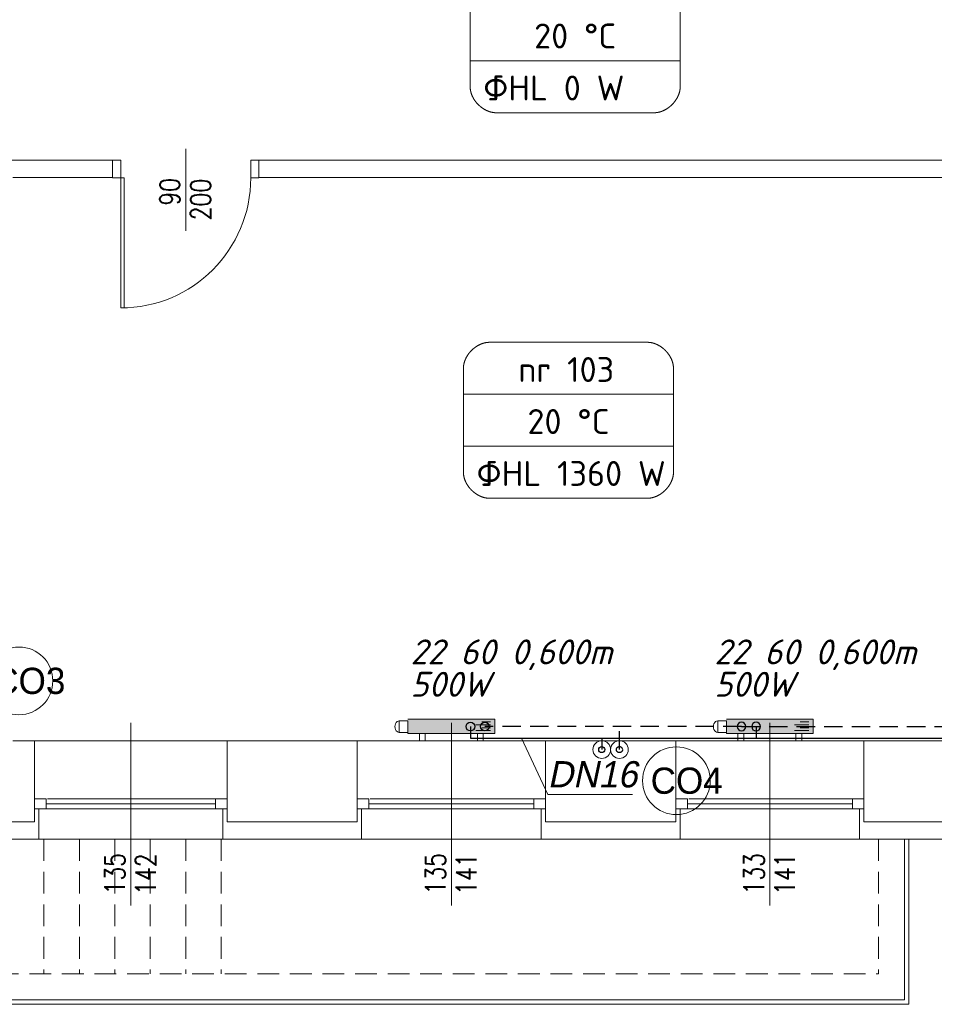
# Model space of a CAD drawing. Header units: millimetres. Extents: x 12823 to 36134, y -75536 to -5600.
# Tile 17 of 26: x 33959 to 34591, y -75419 to -74739. Entities that reach past the tile are written whole.
import ezdxf

# ---------------------------------------------------------------- set-up
doc = ezdxf.new("R2010")
doc.units = ezdxf.units.MM
for name, pattern in [('CHSW', [0]), ('DASHED', [19.05, 12.7, -6.35]), ('HIDDEN', [0.375, 0.25, -0.125])]:
    doc.linetypes.add(name, pattern=pattern)
doc.layers.get('0').update_dxf_attribs({"lineweight": 0})
doc.layers.add('F_SAN_Grzejniki CO na rzucie', color=16, linetype='Continuous')
doc.layers.add('SAN_Piony CO na rzucie', color=8, linetype='Continuous')
for name, color, linetype, lineweight in [('SAN_Armatura CO na rozwinięciu', 7, 'Continuous', 13), ('SAN_Armatura CO na rzucie', 7, 'Continuous', 20), ('SAN_Etykiety pomieszczeń na rzucie', 112, 'Continuous', 15), ('SAN_Grzejniki CO na rzucie', 16, 'Continuous', 13), ('SAN_Przewody powrotne CO na rzucie', 150, 'DASHED', 30), ('SAN_Przewody zasilające CO na rzucie', 12, 'Continuous', 30), ('TK-podklad', 252, 'Continuous', 13)]:
    doc.layers.add(name, color=color, linetype=linetype, lineweight=lineweight)
doc.styles.add('Etykiety pomieszczeń na rzucie', font='ISOCPEUR')
doc.styles.add('ETYKIETY_PRZEWODOW_NA_RZUCIE', font='txt', dxfattribs={"oblique": 12, "height": 200})
doc.styles.add('Grzejniki CO na rzucie', font='isocpeui.ttf')
doc.styles.add('GRZEJNIKI_NA_RZUCIE', font='txt', dxfattribs={"oblique": 12, "height": 200})
doc.styles.add('SIMPLEX', font='simplex.shx')

# ---------------------------------------------------------------- blocks, each defined once
blk = doc.blocks.new('G$C44078408')
at = {"layer": 'TK-podklad', "linetype": 'Continuous'}
for p, q in [((1179.45, 640.67), (1179.45, 697.2)), ((1179.45, 640.67), (1179.45, 697.2)), ((942.95, 689.41), (1128.95, 689.41)), ((1128.95, 689.41), (1128.95, 677.2)), ((1229.95, 689.41), (1799.95, 689.41)), ((1229.95, 689.41), (1229.95, 677.2)), ((1059.95, 677.41), (1128.95, 677.41)), ((1134.5, 677.2), (1134.5, 587.3)), ((1134.5, 677.2), (1136.96, 677.2)), ((1134.5, 677.2), (1134.5, 587.3)), ((1134.5, 677.2), (1136.96, 677.2)), ((1136.96, 677.2), (1136.96, 587.33)), ((1136.96, 677.2), (1136.96, 587.33)), ((1229.95, 677.41), (1745.95, 677.41)), ((1141.45, 174.57), (1141.45, 300.75)), ((1362.95, 174.57), (1362.95, 300.75)), ((1582.95, 174.57), (1582.95, 300.75)), ((1141.45, 174.57), (1141.45, 297.55)), ((1362.95, 174.57), (1362.95, 297.55)), ((1582.95, 174.57), (1582.95, 297.55)), ((1059.95, 288.4), (1074.95, 288.4)), ((1074.95, 288.4), (1074.95, 232.4)), ((1207.95, 288.4), (1207.95, 232.4)), ((1207.95, 288.4), (1297.95, 288.4)), ((1297.95, 288.4), (1297.95, 232.4)), ((1427.95, 288.4), (1427.95, 232.4)), ((1427.95, 288.4), (1517.95, 288.4)), ((1517.95, 288.4), (1517.95, 232.4)), ((1647.95, 288.4), (1647.95, 232.4)), ((1647.95, 288.4), (1726.95, 288.4)), ((1082.95, 244.9), (1199.95, 244.9)), ((1083.95, 248.4), (1199.95, 248.4)), ((1305.95, 244.9), (1419.95, 244.9)), ((1306.95, 248.4), (1419.95, 248.4)), ((1525.95, 244.9), (1639.95, 244.9)), ((1526.95, 248.4), (1639.95, 248.4)), ((1082.95, 241.4), (1199.95, 241.4)), ((1305.95, 241.4), (1419.95, 241.4)), ((1525.95, 241.4), (1639.95, 241.4)), ((982.95, 232.4), (1074.95, 232.4)), ((1207.95, 232.4), (1297.95, 232.4)), ((1427.95, 232.4), (1517.95, 232.4)), ((1647.95, 232.4), (1726.95, 232.4))]:
    blk.add_line(p, q, dxfattribs=at)
at = {"layer": 'TK-podklad', "ltscale": 22}
for p, q in [((1074.95, 288.4), (1207.95, 288.4)), ((1297.95, 288.4), (1427.95, 288.4)), ((1517.95, 288.4), (1647.95, 288.4)), ((1077.95, 220.4), (1077.95, 241.4)), ((1204.95, 220.4), (1204.95, 241.4)), ((1300.95, 220.4), (1300.95, 241.4)), ((1424.95, 220.4), (1424.95, 241.4)), ((1520.95, 220.4), (1520.95, 241.4)), ((1644.95, 220.4), (1644.95, 241.4)), ((979.95, 220.4), (1077.95, 220.4)), ((1077.95, 220.4), (1204.95, 220.4)), ((1204.95, 220.4), (1300.95, 220.4)), ((1300.95, 220.4), (1424.95, 220.4)), ((1424.95, 220.4), (1520.95, 220.4)), ((1520.95, 220.4), (1644.95, 220.4)), ((1644.95, 220.4), (1729.95, 220.4)), ((1675.95, 220.4), (1675.95, 109.4)), ((1678.95, 220.4), (1678.95, 106.4)), ((879.95, 109.4), (1675.95, 109.4)), ((876.95, 106.4), (1678.95, 106.4))]:
    blk.add_line(p, q, dxfattribs=at)
at = {"layer": 'TK-podklad', "linetype": 'HIDDEN', "ltscale": 60}
for p, q in [((1081.45, 220.4), (1081.45, 127.4)), ((1105.95, 220.4), (1105.95, 127.4)), ((1130.45, 220.4), (1130.45, 127.4)), ((1154.95, 220.4), (1154.95, 127.4)), ((1179.45, 220.4), (1179.45, 127.4)), ((1203.95, 220.4), (1203.95, 127.4)), ((1657.95, 220.4), (1657.95, 127.4)), ((958.95, 127.4), (1657.95, 127.4))]:
    blk.add_line(p, q, dxfattribs=at)
at = {"layer": 'TK-podklad', "linetype": 'Continuous'}
for points in [[(1134.5, 689.41), (1134.5, 677.2), (1128.95, 677.2), (1128.95, 689.41)], [(1134.5, 689.41), (1134.5, 677.2), (1128.95, 677.2), (1128.95, 689.41)], [(1229.95, 689.41), (1229.95, 677.2), (1224.4, 677.2), (1224.4, 689.41)], [(1229.95, 689.41), (1229.95, 677.2), (1224.4, 677.2), (1224.4, 689.41)], [(1082.95, 241.4), (1074.95, 241.4), (1074.95, 248.4), (1082.95, 248.4)], [(1207.95, 241.4), (1199.95, 241.4), (1199.95, 248.4), (1207.95, 248.4)], [(1305.95, 241.4), (1297.95, 241.4), (1297.95, 248.4), (1305.95, 248.4)], [(1427.95, 241.4), (1419.95, 241.4), (1419.95, 248.4), (1427.95, 248.4)], [(1525.95, 241.4), (1517.95, 241.4), (1517.95, 248.4), (1525.95, 248.4)], [(1647.95, 241.4), (1639.95, 241.4), (1639.95, 248.4), (1647.95, 248.4)]]:
    blk.add_lwpolyline(points, close=True, dxfattribs=at)
blk.add_arc((1134.5, 677.2), 89.9, 270, 0, dxfattribs=at)
blk.add_arc((1134.5, 677.2), 89.9, 270, 0, dxfattribs=at)
at = {"layer": 'TK-podklad', "linetype": 'Continuous', "style": 'SIMPLEX', "width": 0.8}
for s, p in [('90', (1175.44, 657.93)), ('200', (1196.8, 647.76)), ('200', (1196.8, 647.76)), ('135', (1137.44, 182.18)), ('142', (1158.8, 181.93)), ('135', (1358.94, 182.18)), ('141', (1380.3, 181.93)), ('133', (1578.94, 182.18)), ('141', (1600.3, 181.93))]:
    blk.add_text(s, height=13.984, rotation=90, dxfattribs=at).set_placement(p)
blk = doc.blocks.new('VERTPIPECOSUPPLY_P')
at = {"layer": 'SAN_Przewody zasilające CO na rzucie', "lineweight": 30}
blk.add_circle((0, 0), 30, dxfattribs=at)
blk = doc.blocks.new('VERTPIPECORETURN_P')
at = {"layer": 'SAN_Przewody powrotne CO na rzucie', "linetype": 'Continuous', "lineweight": 30}
blk.add_circle((0, 0), 30, dxfattribs=at)
blk = doc.blocks.new('PLYVK_P_ALH_RIGHT_P_60_5_40_30_10')
at = {"ltscale": 22}
for p, q in [((-400, -50), (-400, -110)), ((-400, -150), (200, -150))]:
    blk.add_line(p, q, dxfattribs=at)
at = {"layer": 'F_SAN_Grzejniki CO na rzucie'}
blk.add_solid([(-400, -150), (200, -150), (-400, -50), (200, -50)], dxfattribs=at)
at = {"layer": 'SAN_Grzejniki CO na rzucie', "color": 9}
for p, q in [((170, -70), (70, -70)), ((170, -110), (70, -110)), ((170, -90), (110, -90)), ((170, -130), (110, -130))]:
    blk.add_line(p, q, dxfattribs=at)
at = {"layer": 'SAN_Grzejniki CO na rzucie'}
for points in [[(-320, -50), (-320, 0), (-280, 0), (-280, -50)], [(80, -50), (80, 0), (120, 0), (120, -50)], [(-400, -150), (200, -150), (200, -50), (-400, -50), (-400, -110)]]:
    blk.add_lwpolyline(points, dxfattribs=at)
blk = doc.blocks.new('ZTGRZVK_P_V')
at = {"layer": 'SAN_Armatura CO na rozwinięciu'}
blk.add_lwpolyline([(-50, 40), (-110, 40), (-110, -40), (-50, -40), (-50, 40)], dxfattribs=at)
blk.add_ellipse((-110, 0), major_axis=(0, 40), ratio=0.75, start_param=0, end_param=3.141593, dxfattribs=at)

msp = doc.modelspace()

# ---------------------------------------------------------------- linework, layer by layer
at = {"layer": 'SAN_Etykiety pomieszczeń na rzucie'}
for points in [[(34270.1, -74767.14), (34270.1, -74731.24), (34415.2, -74731.24), (34415.2, -74767.14), (34270.1, -74767.14)], [(34265.46, -75033.39), (34265.46, -74997.49), (34410.56, -74997.49), (34410.56, -75033.39), (34265.46, -75033.39)]]:
    msp.add_lwpolyline(points, dxfattribs=at)
for points in [[(34270.1, -74767.14), (34270.1, -74767.19), (34270.1, -74767.25), (34270.1, -74767.32), (34270.1, -74767.39), (34270.1, -74767.48), (34270.1, -74767.57), (34270.1, -74767.66), (34270.1, -74767.77), (34270.1, -74767.87), (34270.1, -74767.99), (34270.1, -74768.11), (34270.1, -74768.24), (34270.1, -74768.38), (34270.1, -74768.52), (34270.1, -74768.66), (34270.1, -74768.81), (34270.1, -74768.97), (34270.1, -74769.13), (34270.1, -74769.3), (34270.1, -74769.47), (34270.1, -74769.65), (34270.1, -74769.83), (34270.1, -74770.02), (34270.1, -74770.21), (34270.1, -74770.4), (34270.1, -74770.6), (34270.1, -74770.8), (34270.1, -74771.01), (34270.1, -74771.22), (34270.1, -74771.43), (34270.1, -74771.65), (34270.1, -74771.87), (34270.1, -74772.09), (34270.1, -74772.31), (34270.1, -74772.54), (34270.1, -74772.77), (34270.1, -74773), (34270.1, -74773.23), (34270.1, -74773.47), (34270.1, -74773.71), (34270.1, -74773.95), (34270.1, -74774.19), (34270.1, -74774.43), (34270.1, -74774.67), (34270.1, -74774.91), (34270.1, -74775.16), (34270.1, -74775.4), (34270.1, -74775.65), (34270.1, -74775.9), (34270.1, -74776.14), (34270.1, -74776.39), (34270.1, -74776.63), (34270.1, -74776.88), (34270.1, -74777.12), (34270.1, -74777.37), (34270.1, -74777.61), (34270.1, -74777.85), (34270.1, -74778.1), (34270.1, -74778.34), (34270.1, -74778.57), (34270.1, -74778.81), (34270.1, -74779.05), (34270.1, -74779.28), (34270.1, -74779.51), (34270.1, -74779.74), (34270.1, -74779.97), (34270.1, -74780.19), (34270.1, -74780.42), (34270.1, -74780.63), (34270.1, -74780.85), (34270.1, -74781.06), (34270.1, -74781.27), (34270.1, -74781.48), (34270.1, -74781.68), (34270.1, -74781.88), (34270.1, -74782.07), (34270.1, -74782.26), (34270.1, -74782.45), (34270.1, -74782.63), (34270.1, -74782.81), (34270.1, -74782.98), (34270.1, -74783.15), (34270.1, -74783.31), (34270.1, -74783.47), (34270.1, -74783.62), (34270.1, -74783.77), (34270.1, -74783.91), (34270.1, -74784.04), (34270.1, -74784.17), (34270.1, -74784.29), (34270.1, -74784.41), (34270.1, -74784.52), (34270.1, -74784.62), (34270.1, -74784.72), (34270.1, -74784.81), (34270.1, -74784.89), (34270.1, -74784.96), (34270.1, -74785.03), (34270.1, -74785.09), (34270.1, -74785.14), (34270.1, -74785.41), (34270.11, -74785.68), (34270.12, -74785.95), (34270.14, -74786.22), (34270.17, -74786.49), (34270.2, -74786.76), (34270.23, -74787.03), (34270.27, -74787.29), (34270.31, -74787.56), (34270.36, -74787.83), (34270.42, -74788.1), (34270.47, -74788.36), (34270.54, -74788.63), (34270.6, -74788.89), (34270.68, -74789.15), (34270.75, -74789.42), (34270.84, -74789.68), (34270.92, -74789.94), (34271.01, -74790.2), (34271.11, -74790.46), (34271.21, -74790.72), (34271.31, -74790.97), (34271.42, -74791.23), (34271.53, -74791.48), (34271.65, -74791.73), (34271.77, -74791.99), (34271.89, -74792.24), (34272.02, -74792.48), (34272.15, -74792.73), (34272.29, -74792.98), (34272.43, -74793.22), (34272.57, -74793.46), (34272.72, -74793.7), (34272.87, -74793.94), (34273.02, -74794.18), (34273.18, -74794.41), (34273.34, -74794.64), (34273.51, -74794.87), (34273.67, -74795.1), (34273.84, -74795.33), (34274.02, -74795.55), (34274.2, -74795.78), (34274.38, -74796), (34274.56, -74796.21), (34274.75, -74796.43), (34274.94, -74796.64), (34275.13, -74796.85), (34275.33, -74797.06), (34275.52, -74797.26), (34275.73, -74797.47), (34275.93, -74797.67), (34276.14, -74797.86), (34276.34, -74798.06), (34276.56, -74798.25), (34276.77, -74798.44), (34276.99, -74798.62), (34277.21, -74798.8), (34277.43, -74798.98), (34277.65, -74799.16), (34277.88, -74799.33), (34278.1, -74799.5), (34278.33, -74799.67), (34278.57, -74799.83), (34278.8, -74799.99), (34279.04, -74800.15), (34279.27, -74800.3), (34279.51, -74800.45), (34279.76, -74800.6), (34280, -74800.74), (34280.24, -74800.88), (34280.49, -74801.01), (34280.74, -74801.14), (34280.99, -74801.27), (34281.24, -74801.39), (34281.49, -74801.51), (34281.74, -74801.62), (34282, -74801.74), (34282.26, -74801.84), (34282.51, -74801.95), (34282.77, -74802.04), (34283.03, -74802.14), (34283.29, -74802.23), (34283.55, -74802.31), (34283.82, -74802.39), (34284.08, -74802.47), (34284.34, -74802.54), (34284.61, -74802.61), (34284.88, -74802.67), (34285.14, -74802.73), (34285.41, -74802.78), (34285.68, -74802.83), (34285.94, -74802.87), (34286.21, -74802.91), (34286.48, -74802.95), (34286.75, -74802.98), (34287.02, -74803), (34287.29, -74803.02), (34287.56, -74803.03), (34287.83, -74803.04), (34288.1, -74803.04), (34288.18, -74803.04), (34288.32, -74803.04), (34288.52, -74803.04), (34288.78, -74803.04), (34289.1, -74803.04), (34289.47, -74803.04), (34289.9, -74803.04), (34290.38, -74803.04), (34290.91, -74803.04), (34291.5, -74803.04), (34292.14, -74803.04), (34292.82, -74803.04), (34293.55, -74803.04), (34294.33, -74803.04), (34295.16, -74803.04), (34296.02, -74803.04), (34296.93, -74803.04), (34297.89, -74803.04), (34298.88, -74803.04), (34299.91, -74803.04), (34300.98, -74803.04), (34302.08, -74803.04), (34303.22, -74803.04), (34304.39, -74803.04), (34305.6, -74803.04), (34306.83, -74803.04), (34308.1, -74803.04), (34309.4, -74803.04), (34310.72, -74803.04), (34312.07, -74803.04), (34313.44, -74803.04), (34314.84, -74803.04), (34316.26, -74803.04), (34317.7, -74803.04), (34319.17, -74803.04), (34320.65, -74803.04), (34322.15, -74803.04), (34323.66, -74803.04), (34325.19, -74803.04), (34326.73, -74803.04), (34328.29, -74803.04), (34329.86, -74803.04), (34331.43, -74803.04), (34333.02, -74803.04), (34334.61, -74803.04), (34336.21, -74803.04), (34337.82, -74803.04), (34339.43, -74803.04), (34341.04, -74803.04), (34342.65, -74803.04), (34344.26, -74803.04), (34345.87, -74803.04), (34347.48, -74803.04), (34349.09, -74803.04), (34350.69, -74803.04), (34352.28, -74803.04), (34353.87, -74803.04), (34355.44, -74803.04), (34357.01, -74803.04), (34358.57, -74803.04), (34360.11, -74803.04), (34361.64, -74803.04), (34363.15, -74803.04), (34364.65, -74803.04), (34366.13, -74803.04), (34367.6, -74803.04), (34369.04, -74803.04), (34370.46, -74803.04), (34371.86, -74803.04), (34373.23, -74803.04), (34374.58, -74803.04), (34375.9, -74803.04), (34377.2, -74803.04), (34378.47, -74803.04), (34379.7, -74803.04), (34380.91, -74803.04), (34382.08, -74803.04), (34383.22, -74803.04), (34384.33, -74803.04), (34385.39, -74803.04), (34386.42, -74803.04), (34387.41, -74803.04), (34388.37, -74803.04), (34389.28, -74803.04), (34390.14, -74803.04), (34390.97, -74803.04), (34391.75, -74803.04), (34392.48, -74803.04), (34393.16, -74803.04), (34393.8, -74803.04), (34394.39, -74803.04), (34394.92, -74803.04), (34395.4, -74803.04), (34395.83, -74803.04), (34396.2, -74803.04), (34396.52, -74803.04), (34396.78, -74803.04), (34396.98, -74803.04), (34397.12, -74803.04), (34397.2, -74803.04), (34397.47, -74803.04), (34397.74, -74803.03), (34398.01, -74803.02), (34398.28, -74803), (34398.55, -74802.97), (34398.82, -74802.95), (34399.09, -74802.91), (34399.36, -74802.87), (34399.62, -74802.83), (34399.89, -74802.78), (34400.16, -74802.73), (34400.42, -74802.67), (34400.69, -74802.6), (34400.96, -74802.54), (34401.22, -74802.46), (34401.48, -74802.39), (34401.75, -74802.31), (34402.01, -74802.22), (34402.27, -74802.13), (34402.53, -74802.03), (34402.79, -74801.93), (34403.04, -74801.83), (34403.3, -74801.72), (34403.56, -74801.61), (34403.81, -74801.49), (34404.06, -74801.37), (34404.31, -74801.25), (34404.56, -74801.12), (34404.81, -74800.99), (34405.06, -74800.85), (34405.3, -74800.71), (34405.55, -74800.57), (34405.79, -74800.42), (34406.03, -74800.27), (34406.26, -74800.12), (34406.5, -74799.96), (34406.73, -74799.8), (34406.97, -74799.64), (34407.2, -74799.47), (34407.42, -74799.3), (34407.65, -74799.12), (34407.87, -74798.95), (34408.09, -74798.76), (34408.31, -74798.58), (34408.53, -74798.39), (34408.74, -74798.2), (34408.96, -74798.01), (34409.16, -74797.82), (34409.37, -74797.62), (34409.58, -74797.42), (34409.78, -74797.21), (34409.97, -74797.01), (34410.17, -74796.8), (34410.36, -74796.59), (34410.55, -74796.37), (34410.74, -74796.15), (34410.92, -74795.94), (34411.1, -74795.71), (34411.28, -74795.49), (34411.46, -74795.27), (34411.63, -74795.04), (34411.8, -74794.81), (34411.96, -74794.58), (34412.12, -74794.34), (34412.28, -74794.11), (34412.43, -74793.87), (34412.58, -74793.63), (34412.73, -74793.39), (34412.87, -74793.14), (34413.01, -74792.9), (34413.15, -74792.65), (34413.28, -74792.4), (34413.41, -74792.15), (34413.53, -74791.9), (34413.65, -74791.65), (34413.77, -74791.4), (34413.88, -74791.14), (34413.99, -74790.89), (34414.09, -74790.63), (34414.19, -74790.37), (34414.29, -74790.11), (34414.38, -74789.85), (34414.46, -74789.59), (34414.55, -74789.32), (34414.62, -74789.06), (34414.7, -74788.8), (34414.76, -74788.53), (34414.83, -74788.27), (34414.89, -74788), (34414.94, -74787.73), (34414.99, -74787.46), (34415.03, -74787.2), (34415.07, -74786.93), (34415.11, -74786.66), (34415.13, -74786.39), (34415.16, -74786.12), (34415.18, -74785.85), (34415.19, -74785.58), (34415.2, -74785.31), (34415.2, -74785.04), (34415.2, -74784.99), (34415.2, -74784.93), (34415.2, -74784.86), (34415.2, -74784.79), (34415.2, -74784.71), (34415.2, -74784.62), (34415.2, -74784.52), (34415.2, -74784.42), (34415.2, -74784.31), (34415.2, -74784.19), (34415.2, -74784.07), (34415.2, -74783.94), (34415.2, -74783.81), (34415.2, -74783.67), (34415.2, -74783.53), (34415.2, -74783.37), (34415.2, -74783.22), (34415.2, -74783.06), (34415.2, -74782.89), (34415.2, -74782.72), (34415.2, -74782.54), (34415.2, -74782.36), (34415.2, -74782.18), (34415.2, -74781.99), (34415.2, -74781.79), (34415.2, -74781.6), (34415.2, -74781.4), (34415.2, -74781.19), (34415.2, -74780.98), (34415.2, -74780.77), (34415.2, -74780.56), (34415.2, -74780.34), (34415.2, -74780.12), (34415.2, -74779.9), (34415.2, -74779.67), (34415.2, -74779.44), (34415.2, -74779.21), (34415.2, -74778.98), (34415.2, -74778.75), (34415.2, -74778.51), (34415.2, -74778.27), (34415.2, -74778.03), (34415.2, -74777.79), (34415.2, -74777.55), (34415.2, -74777.31), (34415.2, -74777.07), (34415.2, -74776.82), (34415.2, -74776.58), (34415.2, -74776.34), (34415.2, -74776.09), (34415.2, -74775.85), (34415.2, -74775.6), (34415.2, -74775.36), (34415.2, -74775.11), (34415.2, -74774.87), (34415.2, -74774.63), (34415.2, -74774.39), (34415.2, -74774.15), (34415.2, -74773.91), (34415.2, -74773.67), (34415.2, -74773.44), (34415.2, -74773.2), (34415.2, -74772.97), (34415.2, -74772.74), (34415.2, -74772.51), (34415.2, -74772.29), (34415.2, -74772.06), (34415.2, -74771.84), (34415.2, -74771.63), (34415.2, -74771.41), (34415.2, -74771.2), (34415.2, -74770.99), (34415.2, -74770.79), (34415.2, -74770.59), (34415.2, -74770.39), (34415.2, -74770.19), (34415.2, -74770.01), (34415.2, -74769.82), (34415.2, -74769.64), (34415.2, -74769.46), (34415.2, -74769.29), (34415.2, -74769.13), (34415.2, -74768.96), (34415.2, -74768.81), (34415.2, -74768.66), (34415.2, -74768.51), (34415.2, -74768.37), (34415.2, -74768.24), (34415.2, -74768.11), (34415.2, -74767.99), (34415.2, -74767.87), (34415.2, -74767.76), (34415.2, -74767.66), (34415.2, -74767.56), (34415.2, -74767.48), (34415.2, -74767.39), (34415.2, -74767.32), (34415.2, -74767.25), (34415.2, -74767.19), (34415.2, -74767.14)], [(34265.46, -74997.49), (34265.46, -74997.44), (34265.46, -74997.38), (34265.46, -74997.31), (34265.46, -74997.24), (34265.46, -74997.16), (34265.46, -74997.07), (34265.46, -74996.97), (34265.46, -74996.87), (34265.46, -74996.76), (34265.46, -74996.64), (34265.46, -74996.52), (34265.46, -74996.39), (34265.46, -74996.26), (34265.46, -74996.12), (34265.46, -74995.97), (34265.46, -74995.82), (34265.46, -74995.66), (34265.46, -74995.5), (34265.46, -74995.33), (34265.46, -74995.16), (34265.46, -74994.98), (34265.46, -74994.8), (34265.46, -74994.62), (34265.46, -74994.43), (34265.46, -74994.23), (34265.46, -74994.03), (34265.46, -74993.83), (34265.46, -74993.62), (34265.46, -74993.41), (34265.46, -74993.2), (34265.46, -74992.99), (34265.46, -74992.77), (34265.46, -74992.55), (34265.46, -74992.32), (34265.46, -74992.09), (34265.46, -74991.86), (34265.46, -74991.63), (34265.46, -74991.4), (34265.46, -74991.16), (34265.46, -74990.93), (34265.46, -74990.69), (34265.46, -74990.45), (34265.46, -74990.21), (34265.46, -74989.96), (34265.46, -74989.72), (34265.46, -74989.48), (34265.46, -74989.23), (34265.46, -74988.99), (34265.46, -74988.74), (34265.46, -74988.49), (34265.46, -74988.25), (34265.46, -74988), (34265.46, -74987.76), (34265.46, -74987.51), (34265.46, -74987.27), (34265.46, -74987.02), (34265.46, -74986.78), (34265.46, -74986.54), (34265.46, -74986.3), (34265.46, -74986.06), (34265.46, -74985.82), (34265.46, -74985.59), (34265.46, -74985.35), (34265.46, -74985.12), (34265.46, -74984.89), (34265.46, -74984.67), (34265.46, -74984.44), (34265.46, -74984.22), (34265.46, -74984), (34265.46, -74983.78), (34265.46, -74983.57), (34265.46, -74983.36), (34265.46, -74983.16), (34265.46, -74982.95), (34265.46, -74982.76), (34265.46, -74982.56), (34265.46, -74982.37), (34265.46, -74982.18), (34265.46, -74982), (34265.46, -74981.83), (34265.46, -74981.65), (34265.46, -74981.49), (34265.46, -74981.32), (34265.46, -74981.17), (34265.46, -74981.02), (34265.46, -74980.87), (34265.46, -74980.73), (34265.46, -74980.59), (34265.46, -74980.47), (34265.46, -74980.34), (34265.46, -74980.23), (34265.46, -74980.12), (34265.46, -74980.01), (34265.46, -74979.92), (34265.46, -74979.83), (34265.46, -74979.75), (34265.46, -74979.67), (34265.46, -74979.6), (34265.46, -74979.55), (34265.46, -74979.49), (34265.46, -74979.22), (34265.47, -74978.95), (34265.48, -74978.68), (34265.5, -74978.41), (34265.52, -74978.15), (34265.55, -74977.88), (34265.59, -74977.61), (34265.62, -74977.34), (34265.67, -74977.07), (34265.72, -74976.81), (34265.77, -74976.54), (34265.83, -74976.27), (34265.89, -74976.01), (34265.96, -74975.74), (34266.03, -74975.48), (34266.11, -74975.22), (34266.19, -74974.96), (34266.28, -74974.69), (34266.37, -74974.43), (34266.46, -74974.18), (34266.56, -74973.92), (34266.67, -74973.66), (34266.78, -74973.41), (34266.89, -74973.15), (34267, -74972.9), (34267.12, -74972.65), (34267.25, -74972.4), (34267.38, -74972.15), (34267.51, -74971.9), (34267.64, -74971.66), (34267.78, -74971.41), (34267.93, -74971.17), (34268.07, -74970.93), (34268.22, -74970.69), (34268.38, -74970.46), (34268.54, -74970.22), (34268.7, -74969.99), (34268.86, -74969.76), (34269.03, -74969.53), (34269.2, -74969.3), (34269.37, -74969.08), (34269.55, -74968.86), (34269.73, -74968.64), (34269.92, -74968.42), (34270.1, -74968.21), (34270.29, -74967.99), (34270.49, -74967.78), (34270.68, -74967.58), (34270.88, -74967.37), (34271.08, -74967.17), (34271.29, -74966.97), (34271.49, -74966.77), (34271.7, -74966.58), (34271.91, -74966.39), (34272.13, -74966.2), (34272.34, -74966.01), (34272.56, -74965.83), (34272.78, -74965.65), (34273.01, -74965.48), (34273.23, -74965.3), (34273.46, -74965.13), (34273.69, -74964.97), (34273.92, -74964.8), (34274.16, -74964.64), (34274.39, -74964.49), (34274.63, -74964.33), (34274.87, -74964.18), (34275.11, -74964.04), (34275.35, -74963.9), (34275.6, -74963.76), (34275.85, -74963.62), (34276.09, -74963.49), (34276.34, -74963.37), (34276.59, -74963.24), (34276.85, -74963.12), (34277.1, -74963.01), (34277.36, -74962.9), (34277.61, -74962.79), (34277.87, -74962.69), (34278.13, -74962.59), (34278.39, -74962.5), (34278.65, -74962.41), (34278.91, -74962.32), (34279.17, -74962.24), (34279.44, -74962.16), (34279.7, -74962.09), (34279.97, -74962.03), (34280.23, -74961.96), (34280.5, -74961.9), (34280.77, -74961.85), (34281.03, -74961.8), (34281.3, -74961.76), (34281.57, -74961.72), (34281.84, -74961.69), (34282.11, -74961.66), (34282.38, -74961.64), (34282.65, -74961.62), (34282.92, -74961.6), (34283.19, -74961.6), (34283.46, -74961.59), (34283.54, -74961.59), (34283.68, -74961.59), (34283.88, -74961.59), (34284.14, -74961.59), (34284.45, -74961.59), (34284.83, -74961.59), (34285.25, -74961.59), (34285.74, -74961.59), (34286.27, -74961.59), (34286.86, -74961.59), (34287.49, -74961.59), (34288.18, -74961.59), (34288.91, -74961.59), (34289.69, -74961.59), (34290.51, -74961.59), (34291.38, -74961.59), (34292.29, -74961.59), (34293.24, -74961.59), (34294.23, -74961.59), (34295.26, -74961.59), (34296.33, -74961.59), (34297.44, -74961.59), (34298.57, -74961.59), (34299.75, -74961.59), (34300.95, -74961.59), (34302.19, -74961.59), (34303.46, -74961.59), (34304.75, -74961.59), (34306.08, -74961.59), (34307.43, -74961.59), (34308.8, -74961.59), (34310.2, -74961.59), (34311.62, -74961.59), (34313.06, -74961.59), (34314.52, -74961.59), (34316, -74961.59), (34317.5, -74961.59), (34319.02, -74961.59), (34320.55, -74961.59), (34322.09, -74961.59), (34323.65, -74961.59), (34325.21, -74961.59), (34326.79, -74961.59), (34328.38, -74961.59), (34329.97, -74961.59), (34331.57, -74961.59), (34333.17, -74961.59), (34334.78, -74961.59), (34336.39, -74961.59), (34338.01, -74961.59), (34339.62, -74961.59), (34341.23, -74961.59), (34342.84, -74961.59), (34344.44, -74961.59), (34346.04, -74961.59), (34347.64, -74961.59), (34349.22, -74961.59), (34350.8, -74961.59), (34352.37, -74961.59), (34353.92, -74961.59), (34355.47, -74961.59), (34357, -74961.59), (34358.51, -74961.59), (34360.01, -74961.59), (34361.49, -74961.59), (34362.95, -74961.59), (34364.39, -74961.59), (34365.81, -74961.59), (34367.21, -74961.59), (34368.59, -74961.59), (34369.94, -74961.59), (34371.26, -74961.59), (34372.56, -74961.59), (34373.82, -74961.59), (34375.06, -74961.59), (34376.27, -74961.59), (34377.44, -74961.59), (34378.58, -74961.59), (34379.68, -74961.59), (34380.75, -74961.59), (34381.78, -74961.59), (34382.77, -74961.59), (34383.72, -74961.59), (34384.63, -74961.59), (34385.5, -74961.59), (34386.32, -74961.59), (34387.1, -74961.59), (34387.84, -74961.59), (34388.52, -74961.59), (34389.16, -74961.59), (34389.74, -74961.59), (34390.28, -74961.59), (34390.76, -74961.59), (34391.19, -74961.59), (34391.56, -74961.59), (34391.88, -74961.59), (34392.14, -74961.59), (34392.34, -74961.59), (34392.48, -74961.59), (34392.56, -74961.59), (34392.83, -74961.6), (34393.1, -74961.6), (34393.37, -74961.62), (34393.64, -74961.64), (34393.91, -74961.66), (34394.17, -74961.69), (34394.44, -74961.72), (34394.71, -74961.76), (34394.98, -74961.81), (34395.25, -74961.85), (34395.51, -74961.91), (34395.78, -74961.97), (34396.05, -74962.03), (34396.31, -74962.1), (34396.58, -74962.17), (34396.84, -74962.25), (34397.1, -74962.33), (34397.36, -74962.42), (34397.62, -74962.51), (34397.88, -74962.6), (34398.14, -74962.7), (34398.4, -74962.8), (34398.66, -74962.91), (34398.91, -74963.02), (34399.17, -74963.14), (34399.42, -74963.26), (34399.67, -74963.38), (34399.92, -74963.51), (34400.17, -74963.64), (34400.41, -74963.78), (34400.66, -74963.92), (34400.9, -74964.06), (34401.14, -74964.21), (34401.38, -74964.36), (34401.62, -74964.51), (34401.86, -74964.67), (34402.09, -74964.83), (34402.32, -74965), (34402.55, -74965.17), (34402.78, -74965.34), (34403.01, -74965.51), (34403.23, -74965.69), (34403.45, -74965.87), (34403.67, -74966.05), (34403.89, -74966.24), (34404.1, -74966.43), (34404.31, -74966.62), (34404.52, -74966.82), (34404.73, -74967.02), (34404.93, -74967.22), (34405.13, -74967.42), (34405.33, -74967.63), (34405.53, -74967.84), (34405.72, -74968.05), (34405.91, -74968.26), (34406.1, -74968.48), (34406.28, -74968.7), (34406.46, -74968.92), (34406.64, -74969.14), (34406.81, -74969.37), (34406.98, -74969.6), (34407.15, -74969.83), (34407.32, -74970.06), (34407.48, -74970.29), (34407.63, -74970.53), (34407.79, -74970.77), (34407.94, -74971.01), (34408.09, -74971.25), (34408.23, -74971.49), (34408.37, -74971.74), (34408.51, -74971.98), (34408.64, -74972.23), (34408.77, -74972.48), (34408.89, -74972.73), (34409.01, -74972.98), (34409.13, -74973.24), (34409.24, -74973.49), (34409.35, -74973.75), (34409.45, -74974.01), (34409.55, -74974.27), (34409.64, -74974.53), (34409.73, -74974.79), (34409.82, -74975.05), (34409.9, -74975.31), (34409.98, -74975.57), (34410.05, -74975.84), (34410.12, -74976.1), (34410.18, -74976.37), (34410.24, -74976.64), (34410.3, -74976.9), (34410.34, -74977.17), (34410.39, -74977.44), (34410.43, -74977.71), (34410.46, -74977.98), (34410.49, -74978.24), (34410.51, -74978.51), (34410.53, -74978.78), (34410.55, -74979.05), (34410.55, -74979.32), (34410.56, -74979.59), (34410.56, -74979.65), (34410.56, -74979.7), (34410.56, -74979.77), (34410.56, -74979.85), (34410.56, -74979.93), (34410.56, -74980.02), (34410.56, -74980.11), (34410.56, -74980.22), (34410.56, -74980.32), (34410.56, -74980.44), (34410.56, -74980.56), (34410.56, -74980.69), (34410.56, -74980.82), (34410.56, -74980.96), (34410.56, -74981.11), (34410.56, -74981.26), (34410.56, -74981.42), (34410.56, -74981.58), (34410.56, -74981.74), (34410.56, -74981.92), (34410.56, -74982.09), (34410.56, -74982.27), (34410.56, -74982.46), (34410.56, -74982.65), (34410.56, -74982.84), (34410.56, -74983.04), (34410.56, -74983.24), (34410.56, -74983.44), (34410.56, -74983.65), (34410.56, -74983.86), (34410.56, -74984.08), (34410.56, -74984.3), (34410.56, -74984.52), (34410.56, -74984.74), (34410.56, -74984.96), (34410.56, -74985.19), (34410.56, -74985.42), (34410.56, -74985.65), (34410.56, -74985.89), (34410.56, -74986.12), (34410.56, -74986.36), (34410.56, -74986.6), (34410.56, -74986.84), (34410.56, -74987.08), (34410.56, -74987.32), (34410.56, -74987.57), (34410.56, -74987.81), (34410.56, -74988.05), (34410.56, -74988.3), (34410.56, -74988.54), (34410.56, -74988.79), (34410.56, -74989.03), (34410.56, -74989.28), (34410.56, -74989.52), (34410.56, -74989.76), (34410.56, -74990), (34410.56, -74990.25), (34410.56, -74990.49), (34410.56, -74990.72), (34410.56, -74990.96), (34410.56, -74991.2), (34410.56, -74991.43), (34410.56, -74991.66), (34410.56, -74991.89), (34410.56, -74992.12), (34410.56, -74992.35), (34410.56, -74992.57), (34410.56, -74992.79), (34410.56, -74993.01), (34410.56, -74993.22), (34410.56, -74993.44), (34410.56, -74993.64), (34410.56, -74993.85), (34410.56, -74994.05), (34410.56, -74994.25), (34410.56, -74994.44), (34410.56, -74994.63), (34410.56, -74994.81), (34410.56, -74994.99), (34410.56, -74995.17), (34410.56, -74995.34), (34410.56, -74995.51), (34410.56, -74995.67), (34410.56, -74995.83), (34410.56, -74995.98), (34410.56, -74996.12), (34410.56, -74996.26), (34410.56, -74996.4), (34410.56, -74996.52), (34410.56, -74996.65), (34410.56, -74996.76), (34410.56, -74996.87), (34410.56, -74996.97), (34410.56, -74997.07), (34410.56, -74997.16), (34410.56, -74997.24), (34410.56, -74997.31), (34410.56, -74997.38), (34410.56, -74997.44), (34410.56, -74997.49)], [(34265.46, -75033.39), (34265.46, -75033.45), (34265.46, -75033.5), (34265.46, -75033.57), (34265.46, -75033.65), (34265.46, -75033.73), (34265.46, -75033.82), (34265.46, -75033.91), (34265.46, -75034.02), (34265.46, -75034.13), (34265.46, -75034.24), (34265.46, -75034.37), (34265.46, -75034.49), (34265.46, -75034.63), (34265.46, -75034.77), (34265.46, -75034.92), (34265.46, -75035.07), (34265.46, -75035.22), (34265.46, -75035.39), (34265.46, -75035.55), (34265.46, -75035.73), (34265.46, -75035.9), (34265.46, -75036.08), (34265.46, -75036.27), (34265.46, -75036.46), (34265.46, -75036.66), (34265.46, -75036.85), (34265.46, -75037.06), (34265.46, -75037.26), (34265.46, -75037.47), (34265.46, -75037.68), (34265.46, -75037.9), (34265.46, -75038.12), (34265.46, -75038.34), (34265.46, -75038.57), (34265.46, -75038.79), (34265.46, -75039.02), (34265.46, -75039.25), (34265.46, -75039.49), (34265.46, -75039.72), (34265.46, -75039.96), (34265.46, -75040.2), (34265.46, -75040.44), (34265.46, -75040.68), (34265.46, -75040.92), (34265.46, -75041.17), (34265.46, -75041.41), (34265.46, -75041.66), (34265.46, -75041.9), (34265.46, -75042.15), (34265.46, -75042.39), (34265.46, -75042.64), (34265.46, -75042.89), (34265.46, -75043.13), (34265.46, -75043.38), (34265.46, -75043.62), (34265.46, -75043.86), (34265.46, -75044.11), (34265.46, -75044.35), (34265.46, -75044.59), (34265.46, -75044.83), (34265.46, -75045.06), (34265.46, -75045.3), (34265.46, -75045.53), (34265.46, -75045.76), (34265.46, -75045.99), (34265.46, -75046.22), (34265.46, -75046.45), (34265.46, -75046.67), (34265.46, -75046.89), (34265.46, -75047.1), (34265.46, -75047.31), (34265.46, -75047.52), (34265.46, -75047.73), (34265.46, -75047.93), (34265.46, -75048.13), (34265.46, -75048.33), (34265.46, -75048.52), (34265.46, -75048.7), (34265.46, -75048.88), (34265.46, -75049.06), (34265.46, -75049.23), (34265.46, -75049.4), (34265.46, -75049.56), (34265.46, -75049.72), (34265.46, -75049.87), (34265.46, -75050.02), (34265.46, -75050.16), (34265.46, -75050.29), (34265.46, -75050.42), (34265.46, -75050.54), (34265.46, -75050.66), (34265.46, -75050.77), (34265.46, -75050.87), (34265.46, -75050.97), (34265.46, -75051.06), (34265.46, -75051.14), (34265.46, -75051.21), (34265.46, -75051.28), (34265.46, -75051.34), (34265.46, -75051.39), (34265.46, -75051.66), (34265.47, -75051.93), (34265.48, -75052.2), (34265.5, -75052.47), (34265.52, -75052.74), (34265.55, -75053.01), (34265.59, -75053.28), (34265.62, -75053.55), (34265.67, -75053.81), (34265.72, -75054.08), (34265.77, -75054.35), (34265.83, -75054.61), (34265.89, -75054.88), (34265.96, -75055.14), (34266.03, -75055.41), (34266.11, -75055.67), (34266.19, -75055.93), (34266.28, -75056.19), (34266.37, -75056.45), (34266.46, -75056.71), (34266.56, -75056.97), (34266.67, -75057.23), (34266.78, -75057.48), (34266.89, -75057.73), (34267, -75057.99), (34267.12, -75058.24), (34267.25, -75058.49), (34267.38, -75058.74), (34267.51, -75058.98), (34267.64, -75059.23), (34267.78, -75059.47), (34267.93, -75059.71), (34268.07, -75059.95), (34268.22, -75060.19), (34268.38, -75060.43), (34268.54, -75060.66), (34268.7, -75060.9), (34268.86, -75061.13), (34269.03, -75061.36), (34269.2, -75061.58), (34269.37, -75061.81), (34269.55, -75062.03), (34269.73, -75062.25), (34269.92, -75062.47), (34270.1, -75062.68), (34270.29, -75062.89), (34270.49, -75063.1), (34270.68, -75063.31), (34270.88, -75063.52), (34271.08, -75063.72), (34271.29, -75063.92), (34271.49, -75064.11), (34271.7, -75064.31), (34271.91, -75064.5), (34272.13, -75064.69), (34272.34, -75064.87), (34272.56, -75065.06), (34272.78, -75065.24), (34273.01, -75065.41), (34273.23, -75065.58), (34273.46, -75065.75), (34273.69, -75065.92), (34273.92, -75066.08), (34274.16, -75066.24), (34274.39, -75066.4), (34274.63, -75066.55), (34274.87, -75066.7), (34275.11, -75066.85), (34275.35, -75066.99), (34275.6, -75067.13), (34275.85, -75067.26), (34276.09, -75067.39), (34276.34, -75067.52), (34276.59, -75067.64), (34276.85, -75067.76), (34277.1, -75067.88), (34277.36, -75067.99), (34277.61, -75068.09), (34277.87, -75068.2), (34278.13, -75068.3), (34278.39, -75068.39), (34278.65, -75068.48), (34278.91, -75068.56), (34279.17, -75068.65), (34279.44, -75068.72), (34279.7, -75068.79), (34279.97, -75068.86), (34280.23, -75068.92), (34280.5, -75068.98), (34280.77, -75069.04), (34281.03, -75069.08), (34281.3, -75069.13), (34281.57, -75069.17), (34281.84, -75069.2), (34282.11, -75069.23), (34282.38, -75069.25), (34282.65, -75069.27), (34282.92, -75069.28), (34283.19, -75069.29), (34283.46, -75069.29), (34283.54, -75069.29), (34283.68, -75069.29), (34283.88, -75069.29), (34284.14, -75069.29), (34284.45, -75069.29), (34284.83, -75069.29), (34285.25, -75069.29), (34285.74, -75069.29), (34286.27, -75069.29), (34286.86, -75069.29), (34287.49, -75069.29), (34288.18, -75069.29), (34288.91, -75069.29), (34289.69, -75069.29), (34290.51, -75069.29), (34291.38, -75069.29), (34292.29, -75069.29), (34293.24, -75069.29), (34294.23, -75069.29), (34295.26, -75069.29), (34296.33, -75069.29), (34297.44, -75069.29), (34298.57, -75069.29), (34299.75, -75069.29), (34300.95, -75069.29), (34302.19, -75069.29), (34303.46, -75069.29), (34304.75, -75069.29), (34306.08, -75069.29), (34307.43, -75069.29), (34308.8, -75069.29), (34310.2, -75069.29), (34311.62, -75069.29), (34313.06, -75069.29), (34314.52, -75069.29), (34316, -75069.29), (34317.5, -75069.29), (34319.02, -75069.29), (34320.55, -75069.29), (34322.09, -75069.29), (34323.65, -75069.29), (34325.21, -75069.29), (34326.79, -75069.29), (34328.38, -75069.29), (34329.97, -75069.29), (34331.57, -75069.29), (34333.17, -75069.29), (34334.78, -75069.29), (34336.39, -75069.29), (34338.01, -75069.29), (34339.62, -75069.29), (34341.23, -75069.29), (34342.84, -75069.29), (34344.44, -75069.29), (34346.04, -75069.29), (34347.64, -75069.29), (34349.22, -75069.29), (34350.8, -75069.29), (34352.37, -75069.29), (34353.92, -75069.29), (34355.47, -75069.29), (34357, -75069.29), (34358.51, -75069.29), (34360.01, -75069.29), (34361.49, -75069.29), (34362.95, -75069.29), (34364.39, -75069.29), (34365.81, -75069.29), (34367.21, -75069.29), (34368.59, -75069.29), (34369.94, -75069.29), (34371.26, -75069.29), (34372.56, -75069.29), (34373.82, -75069.29), (34375.06, -75069.29), (34376.27, -75069.29), (34377.44, -75069.29), (34378.58, -75069.29), (34379.68, -75069.29), (34380.75, -75069.29), (34381.78, -75069.29), (34382.77, -75069.29), (34383.72, -75069.29), (34384.63, -75069.29), (34385.5, -75069.29), (34386.32, -75069.29), (34387.1, -75069.29), (34387.84, -75069.29), (34388.52, -75069.29), (34389.16, -75069.29), (34389.74, -75069.29), (34390.28, -75069.29), (34390.76, -75069.29), (34391.19, -75069.29), (34391.56, -75069.29), (34391.88, -75069.29), (34392.14, -75069.29), (34392.34, -75069.29), (34392.48, -75069.29), (34392.56, -75069.29), (34392.83, -75069.29), (34393.1, -75069.28), (34393.37, -75069.27), (34393.64, -75069.25), (34393.91, -75069.23), (34394.17, -75069.2), (34394.44, -75069.16), (34394.71, -75069.13), (34394.98, -75069.08), (34395.25, -75069.03), (34395.51, -75068.98), (34395.78, -75068.92), (34396.05, -75068.86), (34396.31, -75068.79), (34396.58, -75068.72), (34396.84, -75068.64), (34397.1, -75068.56), (34397.36, -75068.47), (34397.62, -75068.38), (34397.88, -75068.29), (34398.14, -75068.19), (34398.4, -75068.08), (34398.66, -75067.97), (34398.91, -75067.86), (34399.17, -75067.75), (34399.42, -75067.63), (34399.67, -75067.5), (34399.92, -75067.37), (34400.17, -75067.24), (34400.41, -75067.11), (34400.66, -75066.97), (34400.9, -75066.82), (34401.14, -75066.68), (34401.38, -75066.53), (34401.62, -75066.37), (34401.86, -75066.21), (34402.09, -75066.05), (34402.32, -75065.89), (34402.55, -75065.72), (34402.78, -75065.55), (34403.01, -75065.37), (34403.23, -75065.2), (34403.45, -75065.02), (34403.67, -75064.83), (34403.89, -75064.65), (34404.1, -75064.46), (34404.31, -75064.26), (34404.52, -75064.07), (34404.73, -75063.87), (34404.93, -75063.67), (34405.13, -75063.46), (34405.33, -75063.26), (34405.53, -75063.05), (34405.72, -75062.84), (34405.91, -75062.62), (34406.1, -75062.41), (34406.28, -75062.19), (34406.46, -75061.97), (34406.64, -75061.74), (34406.81, -75061.52), (34406.98, -75061.29), (34407.15, -75061.06), (34407.32, -75060.83), (34407.48, -75060.59), (34407.63, -75060.36), (34407.79, -75060.12), (34407.94, -75059.88), (34408.09, -75059.64), (34408.23, -75059.4), (34408.37, -75059.15), (34408.51, -75058.9), (34408.64, -75058.66), (34408.77, -75058.41), (34408.89, -75058.16), (34409.01, -75057.9), (34409.13, -75057.65), (34409.24, -75057.39), (34409.35, -75057.14), (34409.45, -75056.88), (34409.55, -75056.62), (34409.64, -75056.36), (34409.73, -75056.1), (34409.82, -75055.84), (34409.9, -75055.58), (34409.98, -75055.31), (34410.05, -75055.05), (34410.12, -75054.78), (34410.18, -75054.52), (34410.24, -75054.25), (34410.3, -75053.98), (34410.34, -75053.72), (34410.39, -75053.45), (34410.43, -75053.18), (34410.46, -75052.91), (34410.49, -75052.64), (34410.51, -75052.37), (34410.53, -75052.1), (34410.55, -75051.83), (34410.55, -75051.56), (34410.56, -75051.29), (34410.56, -75051.24), (34410.56, -75051.18), (34410.56, -75051.11), (34410.56, -75051.04), (34410.56, -75050.96), (34410.56, -75050.87), (34410.56, -75050.77), (34410.56, -75050.67), (34410.56, -75050.56), (34410.56, -75050.45), (34410.56, -75050.32), (34410.56, -75050.2), (34410.56, -75050.06), (34410.56, -75049.92), (34410.56, -75049.78), (34410.56, -75049.63), (34410.56, -75049.47), (34410.56, -75049.31), (34410.56, -75049.14), (34410.56, -75048.97), (34410.56, -75048.79), (34410.56, -75048.61), (34410.56, -75048.43), (34410.56, -75048.24), (34410.56, -75048.05), (34410.56, -75047.85), (34410.56, -75047.65), (34410.56, -75047.44), (34410.56, -75047.24), (34410.56, -75047.02), (34410.56, -75046.81), (34410.56, -75046.59), (34410.56, -75046.37), (34410.56, -75046.15), (34410.56, -75045.92), (34410.56, -75045.69), (34410.56, -75045.46), (34410.56, -75045.23), (34410.56, -75045), (34410.56, -75044.76), (34410.56, -75044.52), (34410.56, -75044.29), (34410.56, -75044.05), (34410.56, -75043.8), (34410.56, -75043.56), (34410.56, -75043.32), (34410.56, -75043.08), (34410.56, -75042.83), (34410.56, -75042.59), (34410.56, -75042.34), (34410.56, -75042.1), (34410.56, -75041.85), (34410.56, -75041.61), (34410.56, -75041.37), (34410.56, -75041.12), (34410.56, -75040.88), (34410.56, -75040.64), (34410.56, -75040.4), (34410.56, -75040.16), (34410.56, -75039.92), (34410.56, -75039.69), (34410.56, -75039.45), (34410.56, -75039.22), (34410.56, -75038.99), (34410.56, -75038.76), (34410.56, -75038.54), (34410.56, -75038.32), (34410.56, -75038.1), (34410.56, -75037.88), (34410.56, -75037.66), (34410.56, -75037.45), (34410.56, -75037.24), (34410.56, -75037.04), (34410.56, -75036.84), (34410.56, -75036.64), (34410.56, -75036.45), (34410.56, -75036.26), (34410.56, -75036.07), (34410.56, -75035.89), (34410.56, -75035.72), (34410.56, -75035.54), (34410.56, -75035.38), (34410.56, -75035.22), (34410.56, -75035.06), (34410.56, -75034.91), (34410.56, -75034.76), (34410.56, -75034.62), (34410.56, -75034.49), (34410.56, -75034.36), (34410.56, -75034.24), (34410.56, -75034.12), (34410.56, -75034.02), (34410.56, -75033.91), (34410.56, -75033.82), (34410.56, -75033.73), (34410.56, -75033.65), (34410.56, -75033.57), (34410.56, -75033.5), (34410.56, -75033.45), (34410.56, -75033.39)]]:
    msp.add_spline(points, degree=3, dxfattribs=at)
at = {"layer": 'SAN_Przewody powrotne CO na rzucie', "linetype": 'DASHED'}
for p, q in [((34457.54, -75226.94), (34280.31, -75226.94)), ((34373.22, -75242.88), (34373.22, -75226.94)), ((34457.54, -75226.94), (34667.67, -75226.94))]:
    msp.add_line(p, q, dxfattribs=at)
at = {"layer": 'SAN_Przewody powrotne CO na rzucie', "linetype": 'ByBlock', "lineweight": 5}
msp.add_circle((34373.22, -75242.88), 6.1, dxfattribs=at)
at = {"layer": 'SAN_Przewody powrotne CO na rzucie', "linetype": 'DASHED'}
msp.add_circle((34373.22, -75242.88), 2.1, dxfattribs=at)
at = {"layer": 'SAN_Przewody zasilające CO na rzucie', "linetype": 'CHSW'}
for p, q in [((34270.25, -75227.02), (34270.25, -75234.88)), ((34467.6, -75227.02), (34467.6, -75234.88)), ((34270.25, -75234.88), (34677.73, -75234.88)), ((34361.02, -75234.88), (34361.02, -75242.88))]:
    msp.add_line(p, q, dxfattribs=at)
at = {"layer": 'SAN_Przewody zasilające CO na rzucie', "lineweight": 9}
msp.add_lwpolyline([(34382.28, -75273.95), (34323.78, -75273.95), (34305.52, -75234.88)], dxfattribs=at)
for centre in [(33958.41, -75195.4), (34412.55, -75264.35)]:
    msp.add_circle(centre, 23.38, dxfattribs=at)
at = {"layer": 'SAN_Przewody zasilające CO na rzucie', "linetype": 'CHSW', "lineweight": 5}
msp.add_circle((34361.02, -75242.88), 6.1, dxfattribs=at)
at = {"layer": 'SAN_Przewody zasilające CO na rzucie', "linetype": 'CHSW'}
msp.add_circle((34361.02, -75242.88), 2.1, dxfattribs=at)

# ---------------------------------------------------------------- block references
at = {"layer": 'SAN_Armatura CO na rzucie', "xscale": 0.1, "yscale": 0.09999999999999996, "zscale": 0.1}
for p in [(34232.12, -75227.02), (34452.12, -75227.02)]:
    msp.add_blockref('ZTGRZVK_P_V', p, dxfattribs=at)
at = {"layer": 'SAN_Grzejniki CO na rzucie', "xscale": -0.1, "yscale": 0.1, "zscale": 0.1, "rotation": 179.999999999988}
for p in [(34267.12, -75236.78), (34487.12, -75236.78)]:
    msp.add_blockref('PLYVK_P_ALH_RIGHT_P_60_5_40_30_10', p, dxfattribs=at)
at = {"layer": 'SAN_Piony CO na rzucie', "yscale": 0.09999999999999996, "zscale": 0.1}
for name, p, xscale, rotation in [('VERTPIPECOSUPPLY_P', (34270.25, -75227.02), 0.1, 73.10739519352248), ('VERTPIPECORETURN_P', (34280.31, -75226.94), 0.1, 73.10739519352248), ('VERTPIPECORETURN_P', (34457.54, -75226.94), -0.1, 286.8926048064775), ('VERTPIPECOSUPPLY_P', (34467.6, -75227.02), -0.1, 286.8926048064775)]:
    msp.add_blockref(name, p, dxfattribs=dict(at, xscale=xscale, rotation=rotation))
at = {"layer": 'TK-podklad', "ltscale": 22}
msp.add_blockref('G$C44078408', (32894.17, -75525.18), dxfattribs=at)

# ---------------------------------------------------------------- texts
at = {"layer": 'SAN_Etykiety pomieszczeń na rzucie', "style": 'Etykiety pomieszczeń na rzucie'}
for s, p in [('20 °C', (34314.3, -74758.64)), ('ΦHL 0 W', (34279.1, -74794.54)), ('nr 103', (34303.43, -74988.99)), ('20 °C', (34309.66, -75024.89)), ('ΦHL 1360 W', (34274.46, -75060.79))]:
    msp.add_text(s, height=17.2, dxfattribs=at).set_placement(p)
at = {"layer": 'SAN_Grzejniki CO na rzucie', "style": 'Grzejniki CO na rzucie'}
for s, p in [('22 60 0,600m', (34228.82, -75183.99)), ('22 60 0,600m', (34438.77, -75183.99)), ('500W', (34228.82, -75206.36)), ('500W', (34438.77, -75206.36))]:
    msp.add_text(s, height=17.2, rotation=360, dxfattribs=at).set_placement(p)
at = {"layer": 'SAN_Przewody zasilające CO na rzucie', "lineweight": 9, "style": 'GRZEJNIKI_NA_RZUCIE'}
for s, p in [('CO3', (33940.64, -75204.45)), ('CO4', (34394.77, -75273.4))]:
    msp.add_text(s, height=18.116, dxfattribs=at).set_placement(p)
at = {"layer": 'SAN_Przewody zasilające CO na rzucie', "lineweight": 9, "style": 'ETYKIETY_PRZEWODOW_NA_RZUCIE', "oblique": 12}
msp.add_text('DN16', height=18.116, dxfattribs=at).set_placement((34323.61, -75268.97))

doc.saveas('drawing.dxf')
